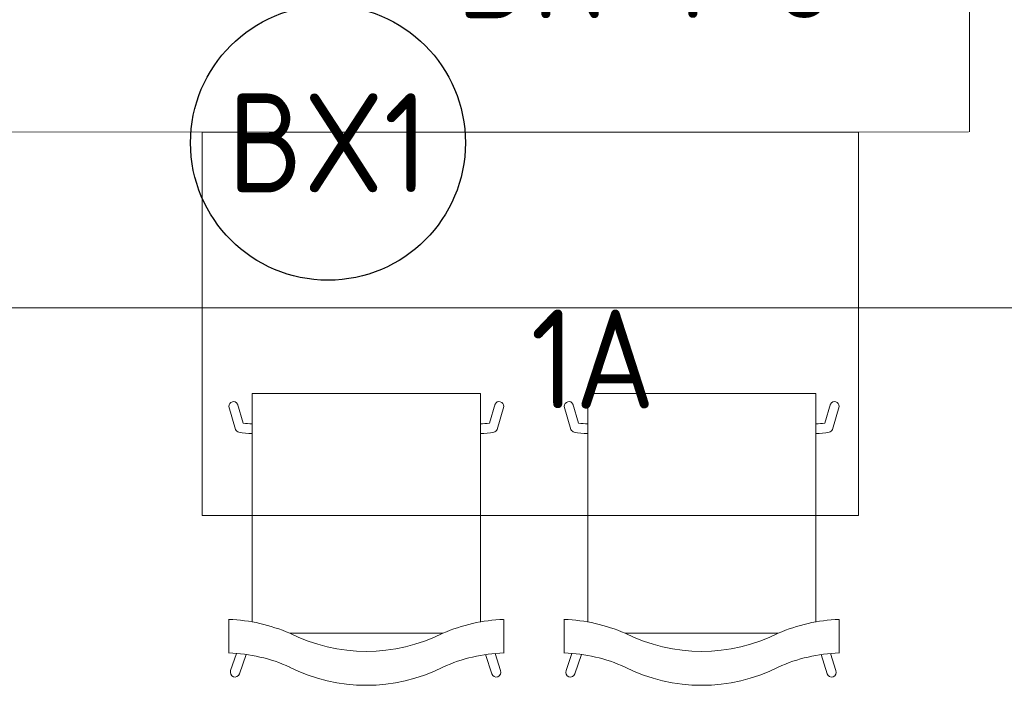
# Model space of a CAD drawing. Header units: millimetres. Extents: x -39149 to 267781, y -2340 to 58540.
# Tile 37 of 244: x 16536 to 18327, y 6203 to 7424. Entities that reach past the tile are written whole.
import ezdxf
from ezdxf.enums import TextEntityAlignment as Align

# ---------------------------------------------------------------- set-up
doc = ezdxf.new("R2010")
doc.units = ezdxf.units.MM
doc.header["$LTSCALE"] = 100
doc.header["$MEASUREMENT"] = 0
doc.linetypes.add('B0605', pattern=[141, 70, -35, 1, -35])
for name, color, linetype in [('82 Interieur', 7, 'Continuous'), ('A Stramien', 7, 'Continuous'), ('EL6311--_LICHT_BINNEN', 3, 'Continuous'), ('handhaven - AL$1A---_ALGEMEEN', 8, 'Continuous')]:
    doc.layers.add(name, color=color, linetype=linetype)
doc.styles.add('BURO-018', font='isocp.shx', dxfattribs={"height": 180})
doc.styles.add('GENERATED_STYLE_3', font='swiss.ttf', dxfattribs={"width": 0.96})

# ---------------------------------------------------------------- blocks, each defined once
blk = doc.blocks.new('Slab_261_7', base_point=(16867.5, 6522.7))
at = {"layer": '82 Interieur', "color": 8, "linetype": 'Continuous', "lineweight": 0}
blk.add_lwpolyline([(16867.5, 6522.7), (16867.5, 7219.7), (18061.5, 7219.7), (18061.5, 6522.7)], close=True, dxfattribs=at)
blk = doc.blocks.new('Designstoel 01 14_3')
at = {"layer": '82 Interieur', "color": 8, "linetype": 'Continuous', "lineweight": 0}
for p, q in [((3.2, 503.7), (13.9, 472.5)), ((19.2, 509.8), (31.3, 474.5)), ((478.2, 509.8), (467, 474.7)), ((494.2, 503.7), (484.3, 472.7)), ((0, 471.8), (0, 410.5)), ((500, 410.6), (500, 471.8)), ((500, 464.1), (500, 464.3)), ((389.3, 435.8), (110.7, 435.8)), ((42.6, 0), (42.6, 415.2)), ((457.4, 0), (457.4, 415.4)), ((0, 23.3), (12, 65.4)), ((500, 23.3), (488, 65.4)), ((15.8, 18.9), (25.9, 53.7)), ((484.2, 18.9), (474.1, 53.7)), ((42.6, 0), (457.4, 0))]:
    blk.add_line(p, q, dxfattribs=at)
for centre, major_axis, start_param, end_param in [((249.9, 195.5), (0, 335), 5.835813, 6.730557), ((11.2, 506.7), (0, 8.85), 5.076276, 8.193435), ((486.1, 506.7), (0, 8.85), 4.369189, 7.494685), ((-8.8, 784.5), (0, 312.9), 3.170884, 3.550536), ((508.8, 784.5), (0, 312.9), 2.732649, 3.112301), ((250, 133.8), (0, 335), 5.835813, 6.730557), ((-12.3, 743.3), (0, 333), 3.180079, 3.53591), ((512.1, 743.3), (0, 333), 2.747276, 3.103106), ((43.2, -71.9), (0, 144.4), 0.004417, 0.180199), ((456.8, -71.9), (0, 144.4), 6.102986, 6.278768), ((20.6, 60.1), (0, 10.3), 0.233758, 1.038623), ((43.8, -89.3), (0, 144.2), 0.00887, 0.129685), ((456.2, -89.3), (0, 144.2), 6.153501, 6.274315), ((479.4, 60.1), (0, 10.3), 5.244562, 6.049427), ((8.5, 23.4), (0, 8.84), 1.582652, 4.18597), ((491.5, 23.4), (0, 8.84), 2.097216, 4.700533)]:
    blk.add_ellipse(centre, major_axis=major_axis, ratio=0.961461, start_param=start_param, end_param=end_param, dxfattribs=at)
blk = doc.blocks.new('Standard grid marker_8')
at = {"layer": 'A Stramien', "color": 8, "linetype": 'B0605', "lineweight": 0}
blk.add_line((4000, 0), (54000, 0), dxfattribs=at)
at = {"layer": 'A Stramien', "color": 4, "lineweight": 0, "style": 'GENERATED_STYLE_3'}
blk.add_attdef('AC_MARKERTEXT_1', text='', height=100, dxfattribs=at).set_placement((-158.9, -80), align=Align.BOTTOM_LEFT)
blk = doc.blocks.new('1115B3A')
at = {"layer": 'handhaven - AL$1A---_ALGEMEEN', "color": 0, "linetype": 'Continuous'}
blk.add_circle((0, 0), 2.5, dxfattribs=at)
at = {"layer": 'handhaven - AL$1A---_ALGEMEEN', "color": 0, "linetype": 'Continuous', "style": 'BURO-018'}
for tag, p in [('CIRCUIT', (0, 5)), ('PANEL', (0, 5)), ('SUBCIRCUIT', (4.5, 5)), ('LIGHTFIXTURECODE', (0, 0)), ('SWITCHCODE', (4.5, -1))]:
    blk.add_attdef(tag, text='', height=1.8, dxfattribs=at).set_placement(p, align=Align.MIDDLE)

msp = doc.modelspace()

# ---------------------------------------------------------------- linework, layer by layer
at = {"layer": '82 Interieur', "color": 8, "linetype": 'Continuous', "lineweight": 0}
for p, q in [((18263.2, 7850), (18263.2, 7220)), ((18261.5, 7220), (6529.5, 7218))]:
    msp.add_line(p, q, dxfattribs=at)

# ---------------------------------------------------------------- block references
at = {"layer": '82 Interieur', "color": 30, "linetype": 'Continuous', "lineweight": 0}
msp.add_blockref('Slab_261_7', (16867.5, 6522.7), dxfattribs=at)
at = {"layer": '82 Interieur', "color": 30, "linetype": 'Continuous', "lineweight": 0, "xscale": -1, "zscale": 1000, "rotation": 180}
for p in [(16916.2, 6744.2), (17526.2, 6744.2)]:
    msp.add_blockref('Designstoel 01 14_3', p, dxfattribs=at)
at = {"layer": 'A Stramien', "color": 1, "linetype": 'Continuous', "lineweight": 0, "zscale": 1000}
msp.add_blockref('Standard grid marker_8', (-5988.5, 6900), dxfattribs=at)
at = {"layer": 'EL6311--_LICHT_BINNEN', "linetype": 'Continuous'}
ref = msp.add_blockref('1115B3A', (17096.5, 7200.3), dxfattribs=dict(at, xscale=100, yscale=100, zscale=100))
ref.add_attrib('CIRCUIT', '1A', dxfattribs={"layer": '0', "color": 3, "linetype": 'ByBlock', "height": 180, "style": 'BURO-018'}).set_placement((17578.2, 6806.9), align=Align.MIDDLE)
ref.add_attrib('LIGHTFIXTURECODE', 'BX1', dxfattribs={"layer": '0', "color": 3, "linetype": 'ByBlock', "height": 180, "style": 'BURO-018'}).set_placement((17096.5, 7200.3), align=Align.MIDDLE)
ref.add_attrib('SUBCIRCUIT', 'BR-1-8', dxfattribs={"layer": '0', "color": 3, "linetype": 'ByBlock', "height": 180, "style": 'BURO-018'}).set_placement((17676.5, 7517.2), align=Align.MIDDLE)

doc.saveas('drawing.dxf')
